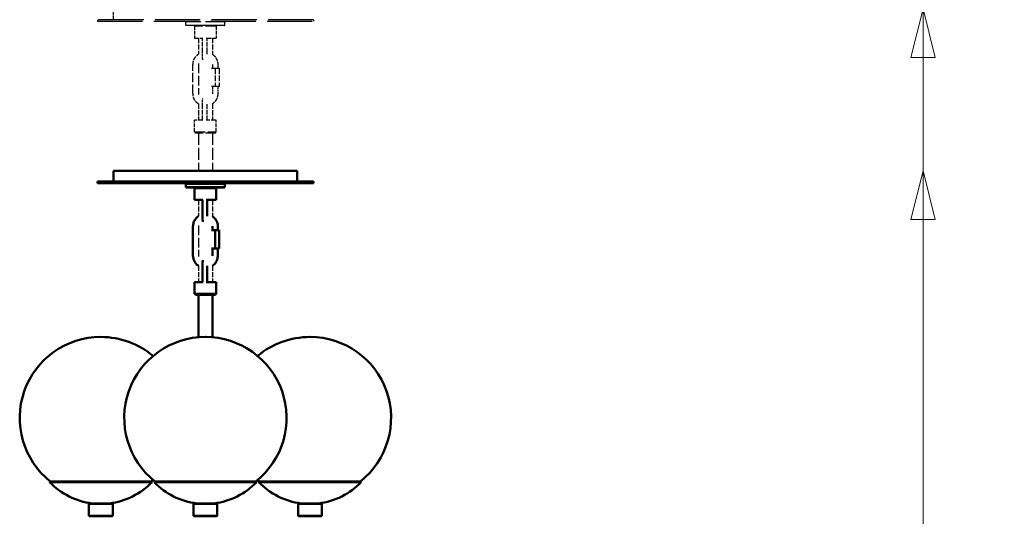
# Model space of a CAD drawing. Header units: millimetres. Extents: x 371 to 4033, y 318 to 2905.
# Tile 2 of 7: x 601 to 1513, y 1405 to 1865. Entities that reach past the tile are written whole.
import ezdxf

# ---------------------------------------------------------------- set-up
doc = ezdxf.new("R2010")
doc.units = ezdxf.units.MM
doc.header["$LTSCALE"] = 15
doc.linetypes.add('DASHED', pattern=[0.2068, 0.1655, -0.0413])
doc.layers.add('Widoczne (ISO)', color=7, linetype='Continuous', lineweight=50)
doc.layers.add('Wymiar (ISO)', color=7, linetype='Continuous', lineweight=18)
doc.styles.add('Tekst notatki (ISO)', font='tahoma.ttf')
doc.dimstyles.new('Domyślne (ISO)', dxfattribs={"dimscale": 15, "dimtxt": 3, "dimasz": 3, "dimexe": 3.175, "dimexo": 0, "dimgap": 0.762, "dimtad": 1, "dimdec": 1, "dimlfac": 0.03937, "dimrnd": 1e-08, "dimzin": 0, "dimdsep": 46, "dimtxsty": 'Tekst notatki (ISO)', "dimblk": 'Filled-1', "dimcen": 0.09, "dimdle": 10, "dimse1": 1, "dimse2": 1, "dimclrd": 256, "dimclre": 256, "dimclrt": 256, "dimadec": 0, "dimazin": 0, "dimtfac": 0.666667, "dimtmove": 0, "dimatfit": 3, "dimfxl": 1, "dimtolj": 1, "dimlwd": 15, "dimlwe": 15, "dimarcsym": 0})

# ---------------------------------------------------------------- blocks, each defined once
blk = doc.blocks.new('Filled-1')
at = {"color": 0}
for p, q in [((0, 0), (-1, 0.25)), ((-1, 0.25), (-1, -0.25)), ((-1, 0), (0, 0)), ((-1, -0.25), (0, 0))]:
    blk.add_line(p, q, dxfattribs=at)
at = {"color": 0, "flags": 128}
blk.add_lwpolyline([(-1, -0.25), (0, 0), (-1, 0.25), (-1, -0.25)], dxfattribs=at)
at = {"color": 0}
blk.add_solid([(-1, -0.25), (0, 0), (-1, 0.25), (-1, -0.25)], dxfattribs=at)
blk = doc.blocks.new('*D4')
at = {"layer": 'Defpoints', "color": 0, "transparency": 16777216}
for p in [(858.21, 1725.15), (1437.55, 1725.15), (870.09, 644.03)]:
    blk.add_point(p, dxfattribs=at)
at = {"layer": 'Wymiar (ISO)', "lineweight": 15, "transparency": 16777216}
blk.add_line((1437.55, 689.03), (1437.55, 1680.15), dxfattribs=at)
at = {"layer": 'Wymiar (ISO)', "lineweight": 15, "transparency": 16777216, "xscale": 45, "yscale": 45, "zscale": 45}
for p, rotation in [((1437.55, 1725.15), 90), ((1437.55, 644.03), 270)]:
    blk.add_blockref('Filled-1', p, dxfattribs=dict(at, rotation=rotation))
at = {"layer": 'Wymiar (ISO)', "lineweight": 18, "transparency": 16777216, "insert": (1303.13, 1060.71), "char_height": 45, "attachment_point": 1, "rotation": 90, "style": 'Tekst notatki (ISO)'}
blk.add_mtext('\\A1;42.6\\P1081 mm', dxfattribs=at)
blk = doc.blocks.new('*D5')
at = {"layer": 'Defpoints', "color": 0, "transparency": 16777216}
for p in [(858.21, 1875.15), (1437.55, 1875.15), (870.09, 644.03)]:
    blk.add_point(p, dxfattribs=at)
at = {"layer": 'Wymiar (ISO)', "lineweight": 15, "transparency": 16777216}
for p, q in [((1437.55, 1875.15), (1437.55, 2190.76)), ((1437.55, 689.03), (1437.55, 1830.15))]:
    blk.add_line(p, q, dxfattribs=at)
at = {"layer": 'Wymiar (ISO)', "lineweight": 15, "transparency": 16777216, "xscale": 45, "yscale": 45, "zscale": 45}
for p, rotation in [((1437.55, 1875.15), 90), ((1437.55, 644.03), 270)]:
    blk.add_blockref('Filled-1', p, dxfattribs=dict(at, rotation=rotation))
at = {"layer": 'Wymiar (ISO)', "lineweight": 18, "transparency": 16777216, "insert": (1303.22, 1931.58), "char_height": 45, "attachment_point": 1, "rotation": 90, "style": 'Tekst notatki (ISO)'}
blk.add_mtext('\\A1;48.5\\P1231 mm', dxfattribs=at)
blk = doc.blocks.new('*D6')
at = {"layer": 'Defpoints', "color": 0, "transparency": 16777216}
for p in [(858.21, 2175.15), (1437.55, 2175.15), (869.98, 644.03)]:
    blk.add_point(p, dxfattribs=at)
at = {"layer": 'Wymiar (ISO)', "lineweight": 15, "transparency": 16777216}
for p, q in [((1437.55, 2175.15), (1437.55, 2490.76)), ((1437.55, 689.03), (1437.55, 2130.15))]:
    blk.add_line(p, q, dxfattribs=at)
at = {"layer": 'Wymiar (ISO)', "lineweight": 15, "transparency": 16777216, "xscale": 45, "yscale": 45, "zscale": 45}
for p, rotation in [((1437.55, 2175.15), 90), ((1437.55, 644.03), 270)]:
    blk.add_blockref('Filled-1', p, dxfattribs=dict(at, rotation=rotation))
at = {"layer": 'Wymiar (ISO)', "lineweight": 18, "transparency": 16777216, "insert": (1303.31, 2231.58), "char_height": 45, "attachment_point": 1, "rotation": 90, "style": 'Tekst notatki (ISO)'}
blk.add_mtext('\\A1;60.3\\P1531 mm', dxfattribs=at)
blk = doc.blocks.new('*D7')
at = {"layer": 'Defpoints', "color": 0, "transparency": 16777216}
for p in [(858.21, 2625.15), (1437.55, 2625.15), (869.87, 644.03)]:
    blk.add_point(p, dxfattribs=at)
at = {"layer": 'Wymiar (ISO)', "lineweight": 15, "transparency": 16777216}
blk.add_line((1437.55, 689.03), (1437.55, 2580.15), dxfattribs=at)
at = {"layer": 'Wymiar (ISO)', "lineweight": 15, "transparency": 16777216, "xscale": 45, "yscale": 45, "zscale": 45}
for p, rotation in [((1437.55, 2625.15), 90), ((1437.55, 644.03), 270)]:
    blk.add_blockref('Filled-1', p, dxfattribs=dict(at, rotation=rotation))
at = {"layer": 'Wymiar (ISO)', "lineweight": 18, "transparency": 16777216, "insert": (1303.04, 2501.03), "char_height": 45, "attachment_point": 1, "rotation": 90, "style": 'Tekst notatki (ISO)'}
blk.add_mtext('\\A1;78.0\\P1981 mm', dxfattribs=at)

msp = doc.modelspace()

# ---------------------------------------------------------------- linework, layer by layer
at = {"layer": 'Widoczne (ISO)', "linetype": 'DASHED', "lineweight": 25, "ltscale": 1.269084}
msp.add_line((688.21, 1865.15), (688.21, 1875.15), dxfattribs=at)
at = {"layer": 'Widoczne (ISO)', "linetype": 'DASHED', "lineweight": 25, "ltscale": 16.879393}
for p, q in [((873.21, 1865.15), (673.21, 1865.15)), ((673.21, 1863.65), (873.21, 1863.65))]:
    msp.add_line(p, q, dxfattribs=at)
at = {"layer": 'Widoczne (ISO)', "linetype": 'DASHED', "lineweight": 25, "ltscale": 0.190278}
for p, q in [((673.21, 1865.15), (673.21, 1863.65)), ((873.21, 1865.15), (873.21, 1863.65))]:
    msp.add_line(p, q, dxfattribs=at)
at = {"layer": 'Widoczne (ISO)', "linetype": 'DASHED', "lineweight": 25, "ltscale": 0.089645}
for p, q in [((755.71, 1863.65), (755.21, 1863.15)), ((755.71, 1859.65), (755.21, 1860.15)), ((763.71, 1859.65), (763.21, 1859.15)), ((782.71, 1859.65), (783.21, 1859.15)), ((790.71, 1863.65), (791.21, 1863.15)), ((790.71, 1859.65), (791.21, 1860.15))]:
    msp.add_line(p, q, dxfattribs=at)
at = {"layer": 'Widoczne (ISO)', "linetype": 'DASHED', "lineweight": 25, "ltscale": 7.176965}
for p, q in [((791.21, 1863.15), (755.21, 1863.15)), ((755.21, 1860.15), (791.21, 1860.15))]:
    msp.add_line(p, q, dxfattribs=at)
at = {"layer": 'Widoczne (ISO)', "linetype": 'DASHED', "lineweight": 25, "ltscale": 0.380655}
for p, q in [((755.21, 1860.15), (755.21, 1863.15)), ((791.21, 1860.15), (791.21, 1863.15))]:
    msp.add_line(p, q, dxfattribs=at)
at = {"layer": 'Widoczne (ISO)', "linetype": 'DASHED', "lineweight": 25, "ltscale": 6.977602}
msp.add_line((790.71, 1859.65), (755.71, 1859.65), dxfattribs=at)
at = {"layer": 'Widoczne (ISO)', "linetype": 'DASHED', "lineweight": 25, "ltscale": 3.987158}
for p, q in [((783.21, 1859.15), (763.21, 1859.15)), ((763.21, 1761.15), (783.21, 1761.15))]:
    msp.add_line(p, q, dxfattribs=at)
at = {"layer": 'Widoczne (ISO)', "linetype": 'DASHED', "lineweight": 25, "ltscale": 1.396002}
for p, q in [((763.21, 1859.15), (763.21, 1848.15)), ((783.21, 1859.15), (783.21, 1848.15)), ((763.21, 1761.15), (763.21, 1772.15)), ((783.21, 1761.15), (783.21, 1772.15))]:
    msp.add_line(p, q, dxfattribs=at)
at = {"layer": 'Widoczne (ISO)', "linetype": 'DASHED', "lineweight": 25, "ltscale": 1.698655}
for p, q in [((763.21, 1848.15), (770.91, 1848.15)), ((770.91, 1772.15), (763.21, 1772.15))]:
    msp.add_line(p, q, dxfattribs=at)
at = {"layer": 'Widoczne (ISO)', "linetype": 'DASHED', "lineweight": 25, "ltscale": 1.910939}
for p, q in [((766.71, 1848.15), (766.71, 1833.09)), ((766.71, 1787.2), (766.71, 1772.15)), ((766.71, 1698.15), (766.71, 1683.09)), ((766.71, 1637.2), (766.71, 1622.15))]:
    msp.add_line(p, q, dxfattribs=at)
at = {"layer": 'Widoczne (ISO)', "linetype": 'DASHED', "lineweight": 25, "ltscale": 1.649839}
for p, q in [((770.52, 1835.15), (770.52, 1848.15)), ((774.73, 1835.15), (774.73, 1848.15)), ((770.52, 1772.15), (770.52, 1785.15)), ((774.73, 1772.15), (774.73, 1785.15))]:
    msp.add_line(p, q, dxfattribs=at)
at = {"layer": 'Widoczne (ISO)', "linetype": 'DASHED', "lineweight": 25, "ltscale": 1.885924}
for p, q in [((774.06, 1848.15), (783.21, 1848.15)), ((783.21, 1772.15), (774.06, 1772.15))]:
    msp.add_line(p, q, dxfattribs=at)
at = {"layer": 'Widoczne (ISO)', "linetype": 'DASHED', "lineweight": 25, "ltscale": 1.906554}
for p, q in [((779.71, 1848.15), (779.71, 1833.12)), ((779.71, 1787.17), (779.71, 1772.15)), ((779.71, 1698.15), (779.71, 1683.12)), ((779.71, 1637.17), (779.71, 1622.15))]:
    msp.add_line(p, q, dxfattribs=at)
at = {"layer": 'Widoczne (ISO)', "linetype": 'DASHED', "lineweight": 25, "ltscale": 3.426696}
msp.add_line((761.74, 1796.65), (761.74, 1823.65), dxfattribs=at)
at = {"layer": 'Widoczne (ISO)', "linetype": 'DASHED', "lineweight": 25, "ltscale": 3.658521}
for p, q in [((766.71, 1824.56), (766.71, 1795.73)), ((766.71, 1674.56), (766.71, 1645.73))]:
    msp.add_line(p, q, dxfattribs=at)
at = {"layer": 'Widoczne (ISO)', "linetype": 'DASHED', "lineweight": 25, "ltscale": 0.444114}
for p, q in [((779.69, 1823.65), (779.69, 1820.15)), ((784.69, 1823.65), (784.69, 1820.15))]:
    msp.add_line(p, q, dxfattribs=at)
at = {"layer": 'Widoczne (ISO)', "linetype": 'DASHED', "lineweight": 25, "ltscale": 0.478615}
for p, q in [((778.92, 1820.15), (782.19, 1820.15)), ((782.19, 1803.15), (778.92, 1803.15))]:
    msp.add_line(p, q, dxfattribs=at)
at = {"layer": 'Widoczne (ISO)', "linetype": 'DASHED', "lineweight": 25, "ltscale": 2.157512}
for p, q in [((782.19, 1820.15), (782.19, 1803.15)), ((785.94, 1820.15), (785.94, 1803.15))]:
    msp.add_line(p, q, dxfattribs=at)
at = {"layer": 'Widoczne (ISO)', "linetype": 'DASHED', "lineweight": 25, "ltscale": 0.549473}
for p, q in [((782.19, 1820.15), (785.94, 1820.15)), ((785.94, 1803.15), (782.19, 1803.15))]:
    msp.add_line(p, q, dxfattribs=at)
at = {"layer": 'Widoczne (ISO)', "linetype": 'DASHED', "lineweight": 25, "ltscale": 0.824869}
for p, q in [((779.69, 1803.15), (779.69, 1796.65)), ((784.69, 1803.15), (784.69, 1796.65))]:
    msp.add_line(p, q, dxfattribs=at)
at = {"layer": 'Widoczne (ISO)', "linetype": 'DASHED', "lineweight": 25, "ltscale": 0.17939}
for p, q in [((764.21, 1760.15), (763.21, 1761.15)), ((782.21, 1760.15), (783.21, 1761.15))]:
    msp.add_line(p, q, dxfattribs=at)
at = {"layer": 'Widoczne (ISO)', "linetype": 'DASHED', "lineweight": 25, "ltscale": 3.588432}
msp.add_line((782.21, 1760.15), (764.21, 1760.15), dxfattribs=at)
at = {"layer": 'Widoczne (ISO)', "linetype": 'DASHED', "lineweight": 25, "ltscale": 4.442043}
for p, q in [((766.71, 1760.15), (766.71, 1725.15)), ((779.71, 1760.15), (779.71, 1725.15))]:
    msp.add_line(p, q, dxfattribs=at)
at = {"layer": 'Widoczne (ISO)'}
for p, q in [((688.21, 1725.15), (858.21, 1725.15)), ((688.21, 1715.15), (688.21, 1725.15)), ((858.21, 1715.15), (858.21, 1725.15)), ((873.21, 1715.15), (673.21, 1715.15)), ((673.21, 1715.15), (673.21, 1713.65)), ((673.21, 1713.65), (873.21, 1713.65)), ((755.71, 1713.65), (755.21, 1713.15)), ((790.71, 1713.65), (791.21, 1713.15)), ((873.21, 1715.15), (873.21, 1713.65)), ((791.21, 1713.15), (755.21, 1713.15)), ((755.21, 1710.15), (755.21, 1713.15)), ((755.21, 1710.15), (791.21, 1710.15)), ((755.71, 1709.65), (755.21, 1710.15)), ((790.71, 1709.65), (755.71, 1709.65)), ((763.71, 1709.65), (763.21, 1709.15)), ((783.21, 1709.15), (763.21, 1709.15)), ((763.21, 1709.15), (763.21, 1698.15)), ((782.71, 1709.65), (783.21, 1709.15)), ((783.21, 1709.15), (783.21, 1698.15)), ((790.71, 1709.65), (791.21, 1710.15)), ((791.21, 1710.15), (791.21, 1713.15)), ((763.21, 1698.15), (770.91, 1698.15)), ((770.52, 1685.15), (770.52, 1698.15)), ((774.06, 1698.15), (783.21, 1698.15)), ((774.73, 1685.15), (774.73, 1698.15)), ((761.74, 1646.65), (761.74, 1673.65)), ((778.92, 1670.15), (782.19, 1670.15)), ((779.69, 1673.65), (779.69, 1670.15)), ((782.19, 1670.15), (782.19, 1653.15)), ((782.19, 1670.15), (785.94, 1670.15)), ((784.69, 1673.65), (784.69, 1670.15)), ((785.94, 1670.15), (785.94, 1653.15)), ((782.19, 1653.15), (778.92, 1653.15)), ((779.69, 1653.15), (779.69, 1646.65)), ((785.94, 1653.15), (782.19, 1653.15)), ((784.69, 1653.15), (784.69, 1646.65)), ((770.52, 1622.15), (770.52, 1635.15)), ((774.73, 1622.15), (774.73, 1635.15)), ((770.91, 1622.15), (763.21, 1622.15)), ((763.21, 1611.15), (763.21, 1622.15)), ((783.21, 1622.15), (774.06, 1622.15)), ((783.21, 1611.15), (783.21, 1622.15)), ((763.21, 1611.15), (783.21, 1611.15)), ((764.21, 1610.15), (763.21, 1611.15)), ((782.21, 1610.15), (764.21, 1610.15)), ((766.71, 1570.99), (766.71, 1610.15)), ((779.71, 1570.99), (779.71, 1610.15)), ((782.21, 1610.15), (783.21, 1611.15)), ((676.55, 1571.26), (676.33, 1571.26)), ((773.32, 1571.26), (773.1, 1571.26)), ((870.09, 1571.26), (869.87, 1571.26)), ((629.66, 1437.53), (628.94, 1436.84)), ((628.94, 1436.84), (723.94, 1436.84)), ((629.66, 1437.53), (723.22, 1437.53)), ((723.22, 1437.53), (723.94, 1436.84)), ((726.43, 1437.53), (725.71, 1436.84)), ((725.71, 1436.84), (820.71, 1436.84)), ((726.43, 1437.53), (819.99, 1437.53)), ((819.99, 1437.53), (820.71, 1436.84)), ((823.2, 1437.53), (822.48, 1436.84)), ((822.48, 1436.84), (917.48, 1436.84)), ((823.2, 1437.53), (916.76, 1437.53)), ((916.76, 1437.53), (917.48, 1436.84)), ((665.94, 1417.15), (665.44, 1416.65)), ((687.44, 1416.65), (665.44, 1416.65)), ((665.44, 1405.65), (665.44, 1416.65)), ((665.94, 1417.15), (686.94, 1417.15)), ((686.94, 1417.15), (687.44, 1416.65)), ((687.44, 1405.65), (687.44, 1416.65)), ((762.71, 1417.15), (762.21, 1416.65)), ((784.21, 1416.65), (762.21, 1416.65)), ((762.21, 1405.65), (762.21, 1416.65)), ((762.71, 1417.15), (783.71, 1417.15)), ((783.71, 1417.15), (784.21, 1416.65)), ((784.21, 1405.65), (784.21, 1416.65)), ((859.48, 1417.15), (858.98, 1416.65)), ((880.98, 1416.65), (858.98, 1416.65)), ((858.98, 1405.65), (858.98, 1416.65)), ((859.48, 1417.15), (880.48, 1417.15)), ((880.48, 1417.15), (880.98, 1416.65)), ((880.98, 1405.65), (880.98, 1416.65)), ((665.44, 1405.65), (687.44, 1405.65)), ((665.94, 1405.15), (665.44, 1405.65)), ((686.94, 1405.15), (665.94, 1405.15)), ((686.94, 1405.15), (687.44, 1405.65)), ((762.21, 1405.65), (784.21, 1405.65)), ((762.71, 1405.15), (762.21, 1405.65)), ((783.71, 1405.15), (762.71, 1405.15)), ((783.71, 1405.15), (784.21, 1405.65)), ((858.98, 1405.65), (880.98, 1405.65)), ((859.48, 1405.15), (858.98, 1405.65)), ((880.48, 1405.15), (859.48, 1405.15)), ((880.48, 1405.15), (880.98, 1405.65))]:
    msp.add_line(p, q, dxfattribs=at)
for centre, radius, start, end in [((676.33, 1496.26), 75, 90, 231.5434), ((676.55, 1496.26), 75, 49.93531, 90), ((773.1, 1496.26), 75, 90, 231.5434), ((773.32, 1496.26), 75, 308.4566, 90), ((869.87, 1496.26), 75, 90, 130.06469), ((870.09, 1496.26), 75, 308.4566, 90), ((676.44, 1482.66), 66, 223.97053, 263.03794), ((676.44, 1482.66), 66, 276.96206, 316.02947), ((676.55, 1496.26), 75, 308.4566, 310.06469), ((773.21, 1482.66), 66, 223.97053, 263.03794), ((773.21, 1482.66), 66, 276.96206, 316.02947), ((869.87, 1496.26), 75, 229.93531, 231.5434), ((869.98, 1482.66), 66, 223.97053, 263.03794), ((869.98, 1482.66), 66, 276.96206, 316.02947)]:
    msp.add_arc(centre, radius, start, end, dxfattribs=at)
at = {"layer": 'Widoczne (ISO)', "linetype": 'DASHED', "lineweight": 25, "ltscale": 1.413496}
msp.add_open_spline([(761.74, 1823.65), (761.74, 1824.87), (761.93, 1826.1), (762.7, 1828.43), (763.28, 1829.53), (764.74, 1831.5), (765.63, 1832.37), (766.66, 1833.09), (766.69, 1833.1), (766.71, 1833.12)], degree=3, knots=[4.712389, 4.712389, 4.712389, 4.712389, 5.0327257, 5.0327257, 5.3529963, 5.3529963, 5.6730936, 5.6730936, 5.6813031, 5.6813031, 5.6813031, 5.6813031], dxfattribs=at)
at = {"layer": 'Widoczne (ISO)', "linetype": 'DASHED', "lineweight": 25, "ltscale": 1.023624}
msp.add_open_spline([(770.76, 1828.02), (770.74, 1828.28), (770.72, 1828.57), (770.65, 1829.6), (770.61, 1830.44), (770.55, 1832.23), (770.54, 1833.19), (770.53, 1834.49), (770.52, 1834.82), (770.52, 1835.15)], degree=3, knots=[5.4272079, 5.4272079, 5.4272079, 5.4272079, 5.5551286, 5.5551286, 5.8669242, 5.8669242, 6.1787198, 6.1787198, 6.2831853, 6.2831853, 6.2831853, 6.2831853], dxfattribs=at)
at = {"layer": 'Widoczne (ISO)', "linetype": 'DASHED', "lineweight": 25, "ltscale": 0.240661}
msp.add_open_spline([(774.75, 1833.28), (774.74, 1833.72), (774.73, 1834.17), (774.73, 1834.8), (774.73, 1834.97), (774.73, 1835.15)], degree=3, knots=[5.9896543, 5.9896543, 5.9896543, 5.9896543, 6.2032141, 6.2032141, 6.2831853, 6.2831853, 6.2831853, 6.2831853], dxfattribs=at)
at = {"layer": 'Widoczne (ISO)', "linetype": 'DASHED', "lineweight": 25, "ltscale": 1.41517}
msp.add_open_spline([(779.7, 1833.13), (779.92, 1832.98), (780.13, 1832.83), (781.29, 1831.9), (782.13, 1830.99), (783.47, 1828.94), (783.98, 1827.8), (784.56, 1825.65), (784.69, 1824.65), (784.69, 1823.65)], degree=3, knots=[6.8839236, 6.8839236, 6.8839236, 6.8839236, 6.9520999, 6.9520999, 7.272023, 7.272023, 7.5921574, 7.5921574, 7.8539816, 7.8539816, 7.8539816, 7.8539816], dxfattribs=at)
at = {"layer": 'Widoczne (ISO)', "linetype": 'DASHED', "lineweight": 25, "ltscale": 0.044262}
for points in [[(779.68, 1823.99), (779.68, 1823.88), (779.69, 1823.76), (779.69, 1823.65)], [(779.69, 1796.65), (779.69, 1796.53), (779.68, 1796.41), (779.68, 1796.3)]]:
    msp.add_open_spline(points, degree=3, dxfattribs=at)
at = {"layer": 'Widoczne (ISO)', "linetype": 'DASHED', "lineweight": 25, "ltscale": 1.413501}
msp.add_open_spline([(766.71, 1787.17), (766.5, 1787.31), (766.29, 1787.47), (765.13, 1788.39), (764.3, 1789.3), (762.95, 1791.35), (762.44, 1792.49), (761.87, 1794.64), (761.74, 1795.64), (761.74, 1796.65)], degree=3, knots=[3.7434749, 3.7434749, 3.7434749, 3.7434749, 3.8105072, 3.8105072, 4.1304303, 4.1304303, 4.4505647, 4.4505647, 4.712389, 4.712389, 4.712389, 4.712389], dxfattribs=at)
at = {"layer": 'Widoczne (ISO)', "linetype": 'DASHED', "lineweight": 25, "ltscale": 1.415166}
msp.add_open_spline([(784.69, 1796.65), (784.69, 1795.42), (784.49, 1794.19), (783.72, 1791.86), (783.15, 1790.76), (781.68, 1788.79), (780.79, 1787.93), (779.76, 1787.2), (779.73, 1787.18), (779.7, 1787.16)], degree=3, knots=[1.5707963, 1.5707963, 1.5707963, 1.5707963, 1.8911331, 1.8911331, 2.2114036, 2.2114036, 2.531501, 2.531501, 2.5408544, 2.5408544, 2.5408544, 2.5408544], dxfattribs=at)
at = {"layer": 'Widoczne (ISO)', "linetype": 'DASHED', "lineweight": 25, "ltscale": 1.023623}
msp.add_open_spline([(770.52, 1785.15), (770.52, 1786.12), (770.54, 1787.1), (770.58, 1788.97), (770.61, 1789.85), (770.69, 1791.24), (770.72, 1791.79), (770.76, 1792.27)], degree=3, knots=[3.1415927, 3.1415927, 3.1415927, 3.1415927, 3.4533882, 3.4533882, 3.7651838, 3.7651838, 3.9975701, 3.9975701, 3.9975701, 3.9975701], dxfattribs=at)
at = {"layer": 'Widoczne (ISO)', "linetype": 'DASHED', "lineweight": 25, "ltscale": 0.240659}
msp.add_open_spline([(774.73, 1785.15), (774.73, 1785.78), (774.73, 1786.41), (774.75, 1787.01)], degree=3, dxfattribs=at)
at = {"layer": 'Widoczne (ISO)'}
for points, knots in [([(761.74, 1673.65), (761.74, 1674.87), (761.93, 1676.1), (762.7, 1678.43), (763.28, 1679.53), (764.74, 1681.5), (765.63, 1682.37), (766.66, 1683.09), (766.69, 1683.1), (766.71, 1683.12)], [4.712389, 4.712389, 4.712389, 4.712389, 5.0327257, 5.0327257, 5.3529963, 5.3529963, 5.6730936, 5.6730936, 5.6813031, 5.6813031, 5.6813031, 5.6813031]), ([(770.76, 1678.02), (770.74, 1678.28), (770.72, 1678.57), (770.65, 1679.6), (770.61, 1680.44), (770.55, 1682.23), (770.54, 1683.19), (770.53, 1684.49), (770.52, 1684.82), (770.52, 1685.15)], [5.4272079, 5.4272079, 5.4272079, 5.4272079, 5.5551286, 5.5551286, 5.8669242, 5.8669242, 6.1787198, 6.1787198, 6.2831853, 6.2831853, 6.2831853, 6.2831853]), ([(774.75, 1683.28), (774.74, 1683.72), (774.73, 1684.17), (774.73, 1684.8), (774.73, 1684.97), (774.73, 1685.15)], [5.9896543, 5.9896543, 5.9896543, 5.9896543, 6.2032141, 6.2032141, 6.2831853, 6.2831853, 6.2831853, 6.2831853]), ([(779.7, 1683.13), (779.92, 1682.98), (780.13, 1682.83), (781.29, 1681.9), (782.13, 1680.99), (783.47, 1678.94), (783.98, 1677.8), (784.56, 1675.65), (784.69, 1674.65), (784.69, 1673.65)], [6.8839236, 6.8839236, 6.8839236, 6.8839236, 6.9520999, 6.9520999, 7.272023, 7.272023, 7.5921574, 7.5921574, 7.8539816, 7.8539816, 7.8539816, 7.8539816]), ([(766.71, 1637.17), (766.5, 1637.31), (766.29, 1637.47), (765.13, 1638.39), (764.3, 1639.3), (762.95, 1641.35), (762.44, 1642.49), (761.87, 1644.64), (761.74, 1645.64), (761.74, 1646.65)], [3.7434749, 3.7434749, 3.7434749, 3.7434749, 3.8105072, 3.8105072, 4.1304303, 4.1304303, 4.4505647, 4.4505647, 4.712389, 4.712389, 4.712389, 4.712389]), ([(770.52, 1635.15), (770.52, 1636.12), (770.54, 1637.1), (770.58, 1638.97), (770.61, 1639.85), (770.69, 1641.24), (770.72, 1641.79), (770.76, 1642.27)], [3.1415927, 3.1415927, 3.1415927, 3.1415927, 3.4533882, 3.4533882, 3.7651838, 3.7651838, 3.9975701, 3.9975701, 3.9975701, 3.9975701]), ([(784.69, 1646.65), (784.69, 1645.42), (784.49, 1644.19), (783.72, 1641.86), (783.15, 1640.76), (781.68, 1638.79), (780.79, 1637.93), (779.76, 1637.2), (779.73, 1637.18), (779.7, 1637.16)], [1.5707963, 1.5707963, 1.5707963, 1.5707963, 1.8911331, 1.8911331, 2.2114036, 2.2114036, 2.531501, 2.531501, 2.5408544, 2.5408544, 2.5408544, 2.5408544])]:
    msp.add_open_spline(points, degree=3, knots=knots, dxfattribs=at)
for points in [[(779.68, 1673.99), (779.68, 1673.88), (779.69, 1673.76), (779.69, 1673.65)], [(779.69, 1646.65), (779.69, 1646.53), (779.68, 1646.41), (779.68, 1646.3)], [(774.73, 1635.15), (774.73, 1635.78), (774.73, 1636.41), (774.75, 1637.01)]]:
    msp.add_open_spline(points, degree=3, dxfattribs=at)

# ---------------------------------------------------------------- dimensions: what is measured, and where the dimension line sits
at = {"layer": 'Wymiar (ISO)', "lineweight": 18}
for base, p1, p2, text, override, picture, middle in [((1437.55, 2625.15), (869.87, 644.03), (858.21, 2625.15), '<>\\P1981 mm', {"dimgap": 0.762, "dimdec": 1, "dimlfac": 0.03937, "dimpost": '\\X', "dimse1": 1, "dimse2": 1, "dimtol": 0, "dimlim": 0, "dimtp": 0, "dimtm": 0, "dimtdec": 2, "dimtofl": 0, "dimatfit": 1, "dimtvp": -0.25}, '*D7', (1437.55, 2624.91)), ((1437.55, 2175.15), (869.98, 644.03), (858.21, 2175.15), '<>\\P1531 mm', {"dimgap": 0.762, "dimdec": 1, "dimlfac": 0.03937, "dimpost": '\\X', "dimse1": 1, "dimse2": 1, "dimtol": 0, "dimlim": 0, "dimtp": 0, "dimtm": 0, "dimtdec": 2, "dimtofl": 0, "dimatfit": 2, "dimtvp": -0.25}, '*D6', (1437.55, 2355.45)), ((1437.55, 1875.15), (870.09, 644.03), (858.21, 1875.15), '<>\\P1231 mm', {"dimgap": 0.762, "dimdec": 1, "dimlfac": 0.03937, "dimpost": '\\X', "dimse1": 1, "dimse2": 1, "dimtol": 0, "dimlim": 0, "dimtp": 0, "dimtm": 0, "dimtdec": 2, "dimtofl": 0, "dimatfit": 2, "dimtvp": -0.25}, '*D5', (1437.55, 2055.45)), ((1437.55, 1725.15), (870.09, 644.03), (858.21, 1725.15), '<>\\P1081 mm', {"dimgap": 0.762, "dimdec": 1, "dimlfac": 0.03937, "dimpost": '\\X', "dimse1": 1, "dimse2": 1, "dimtol": 0, "dimlim": 0, "dimtp": 0, "dimtm": 0, "dimtdec": 2, "dimtofl": 0, "dimatfit": 1, "dimtvp": -0.25}, '*D4', (1437.55, 1184.59))]:
    dim = msp.add_linear_dim(base=base, p1=p1, p2=p2, angle=90, text=text, dimstyle='Domyślne (ISO)', override=override, dxfattribs=at)
    dim.commit()
    dim.dimension.update_dxf_attribs({"geometry": picture, "text_midpoint": middle, "dimtype": 160})

doc.saveas('drawing.dxf')
